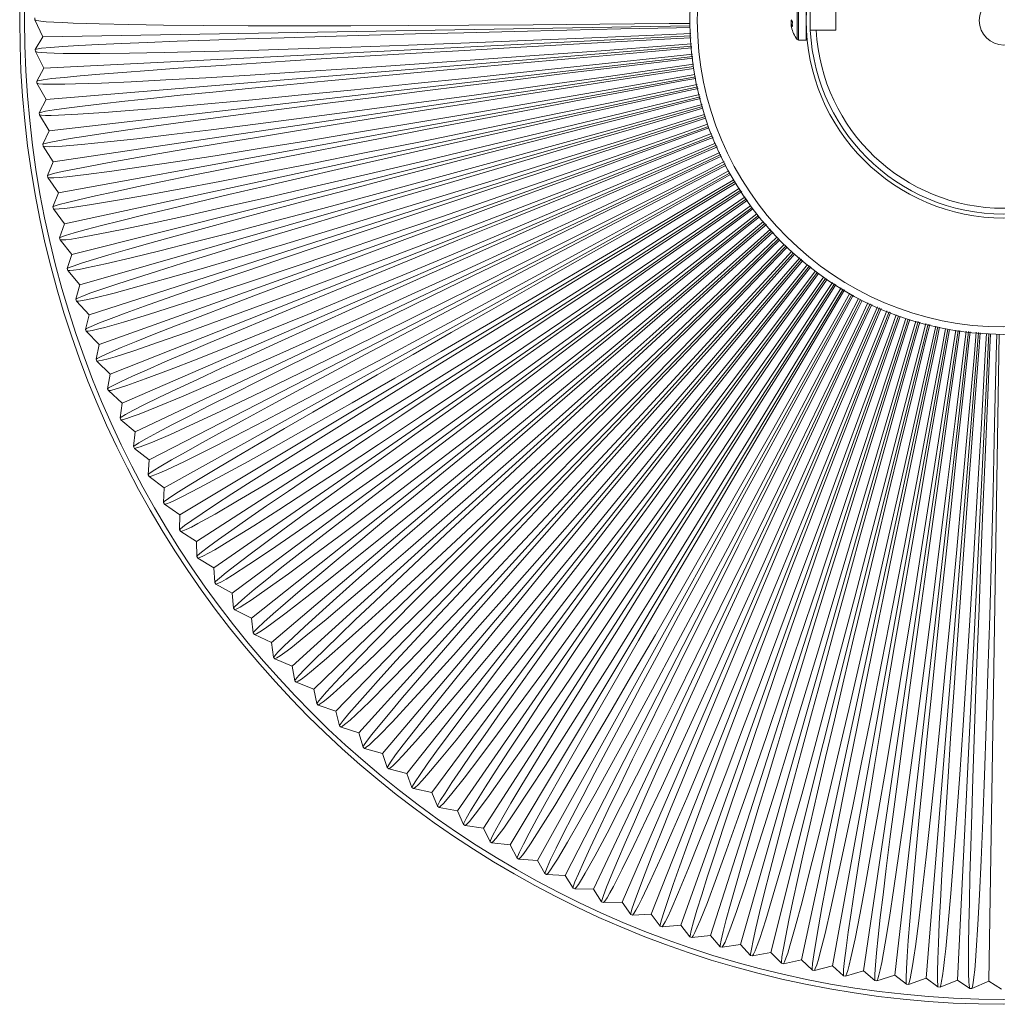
# Model space of a CAD drawing. Header units: millimetres. Extents: x -208 to 649, y -1708 to 186.
# Tile 19 of 22: x -199 to -1, y -212 to -13. Entities that reach past the tile are written whole.
import ezdxf

# ---------------------------------------------------------------- set-up
doc = ezdxf.new("R2010")
doc.units = ezdxf.units.MM

msp = doc.modelspace()

# ---------------------------------------------------------------- linework, layer by layer
at = {"color": 8, "linetype": 'Continuous', "lineweight": 15}
for p, q in [((-41.83, -17.25), (-41.83, -9.54)), ((-41.54, -17.39), (-41.54, -9.39))]:
    msp.add_line(p, q, dxfattribs=at)
at = {"color": 7, "linetype": 'Continuous', "lineweight": 15}
for p, q in [((-40, -17.39), (-40, -9.39)), ((-34, -15.39), (-34, -11.39)), ((-195.94, -12.87), (-195.94, -13.28)), ((-195.94, -13.28), (-194.31, -16.69)), ((-43.02, -13.54), (-43.02, -14)), ((-43.02, -13.54), (-42.83, -13.54)), ((-63.47, -14.47), (-194.31, -16.69)), ((-43.02, -14.39), (-43.02, -14.2)), ((-39.15, -15.39), (-34, -15.39)), ((-194.31, -16.69), (-195.85, -19.28)), ((-63.29, -16.54), (-194.1, -23.05)), ((-41.54, -17.39), (-40, -17.39)), ((-195.85, -19.28), (-195.83, -19.69)), ((-195.83, -19.69), (-194.1, -23.05)), ((-63.11, -18.61), (-193.68, -29.39)), ((-62.93, -20.67), (-193.05, -35.72)), ((-194.1, -23.05), (-195.55, -25.69)), ((-62.75, -22.74), (-192.22, -42.02)), ((-195.55, -25.69), (-195.52, -26.1)), ((-62.39, -24.78), (-191.18, -48.3)), ((-195.52, -26.1), (-193.68, -29.39)), ((-61.9, -26.8), (-189.93, -54.53)), ((-193.68, -29.39), (-195.04, -32.08)), ((-61.42, -28.82), (-188.48, -60.73)), ((-60.94, -30.83), (-186.83, -66.87)), ((-195.04, -32.08), (-195, -32.49)), ((-195, -32.49), (-193.05, -35.72)), ((-60.44, -32.85), (-184.98, -72.95)), ((-193.05, -35.72), (-194.33, -38.45)), ((-59.76, -34.82), (-182.94, -78.97)), ((-58.96, -36.73), (-180.69, -84.92)), ((-194.33, -38.45), (-194.27, -38.86)), ((-194.27, -38.86), (-192.22, -42.02)), ((-58.1, -38.62), (-178.26, -90.8)), ((-57.23, -40.5), (-175.63, -96.59)), ((-192.22, -42.02), (-193.4, -44.79)), ((-56.37, -42.39), (-172.81, -102.29)), ((-193.4, -44.79), (-193.34, -45.2)), ((-193.34, -45.2), (-191.18, -48.3)), ((-55.46, -44.26), (-169.81, -107.9)), ((-54.33, -46), (-166.63, -113.4)), ((-53.2, -47.74), (-163.27, -118.8)), ((-191.18, -48.3), (-192.27, -51.1)), ((-52.07, -49.48), (-159.73, -124.09)), ((-192.27, -51.1), (-192.19, -51.51)), ((-192.19, -51.51), (-189.93, -54.53)), ((-50.94, -51.22), (-156.02, -129.25)), ((-49.65, -52.85), (-152.15, -134.3)), ((-189.93, -54.53), (-190.94, -57.38)), ((-48.27, -54.4), (-148.11, -139.21)), ((-190.94, -57.38), (-190.84, -57.78)), ((-46.9, -55.95), (-143.91, -143.99)), ((-45.52, -57.5), (-139.56, -148.63)), ((-190.84, -57.78), (-188.48, -60.73)), ((-44.12, -59.04), (-135.06, -153.12)), ((-188.48, -60.73), (-189.39, -63.6)), ((-42.53, -60.37), (-130.42, -157.47)), ((-40.94, -61.71), (-125.64, -161.66)), ((-189.39, -63.6), (-189.29, -64)), ((-39.35, -63.04), (-120.72, -165.69)), ((-189.29, -64), (-186.83, -66.87)), ((-37.76, -64.37), (-115.67, -169.55)), ((-36.06, -65.57), (-110.5, -173.26)), ((-186.83, -66.87), (-187.65, -69.77)), ((-34.29, -66.65), (-105.21, -176.79)), ((-32.52, -67.73), (-99.81, -180.14)), ((-30.75, -68.81), (-94.3, -183.32)), ((-187.65, -69.77), (-187.53, -70.16)), ((-187.53, -70.16), (-184.98, -72.95)), ((-28.98, -69.89), (-88.69, -186.31)), ((-27.06, -70.7), (-82.98, -189.12)), ((-25.15, -71.51), (-77.19, -191.74)), ((-184.98, -72.95), (-185.71, -75.88)), ((-23.24, -72.32), (-71.31, -194.17)), ((-21.33, -73.13), (-65.36, -196.41)), ((-19.37, -73.8), (-59.34, -198.45)), ((-17.36, -74.31), (-53.25, -200.29)), ((-15.35, -74.83), (-47.11, -201.93)), ((-13.34, -75.35), (-40.91, -203.37)), ((-185.71, -75.88), (-185.57, -76.27)), ((-185.57, -76.27), (-182.94, -78.97)), ((-11.33, -75.86), (-34.67, -204.61)), ((-9.26, -76.1), (-28.4, -205.64)), ((-7.2, -76.31), (-22.09, -206.47)), ((-5.14, -76.52), (-15.76, -207.09)), ((-3.07, -76.74), (-9.42, -207.5)), ((-1, -76.83), (-3.06, -207.7)), ((-182.94, -78.97), (-183.56, -81.92)), ((-183.56, -81.92), (-183.42, -82.31)), ((-183.42, -82.31), (-180.69, -84.92)), ((-180.69, -84.92), (-181.22, -87.89)), ((-181.22, -87.89), (-181.06, -88.27)), ((-181.06, -88.27), (-178.26, -90.8)), ((-178.26, -90.8), (-178.69, -93.78)), ((-178.69, -93.78), (-178.52, -94.16)), ((-178.52, -94.16), (-175.63, -96.59)), ((-175.63, -96.59), (-175.96, -99.58)), ((-175.96, -99.58), (-175.78, -99.95)), ((-175.78, -99.95), (-172.81, -102.29)), ((-172.81, -102.29), (-173.05, -105.29)), ((-173.05, -105.29), (-172.85, -105.66)), ((-172.85, -105.66), (-169.81, -107.9)), ((-169.81, -107.9), (-169.95, -110.91)), ((-169.95, -110.91), (-169.74, -111.26)), ((-169.74, -111.26), (-166.63, -113.4)), ((-166.63, -113.4), (-166.67, -116.42)), ((-166.67, -116.42), (-166.45, -116.77)), ((-166.45, -116.77), (-163.27, -118.8)), ((-163.27, -118.8), (-163.2, -121.81)), ((-163.2, -121.81), (-162.98, -122.16)), ((-162.98, -122.16), (-159.73, -124.09)), ((-159.73, -124.09), (-159.57, -127.1)), ((-159.57, -127.1), (-159.33, -127.43)), ((-159.33, -127.43), (-156.02, -129.25)), ((-156.02, -129.25), (-155.76, -132.26)), ((-155.76, -132.26), (-155.51, -132.58)), ((-155.51, -132.58), (-152.15, -134.3)), ((-152.15, -134.3), (-151.79, -137.29)), ((-151.79, -137.29), (-151.53, -137.61)), ((-151.53, -137.61), (-148.11, -139.21)), ((-148.11, -139.21), (-147.66, -142.19)), ((-147.66, -142.19), (-147.39, -142.5)), ((-147.39, -142.5), (-143.91, -143.99)), ((-143.91, -143.99), (-143.36, -146.95)), ((-143.36, -146.95), (-143.08, -147.25)), ((-143.08, -147.25), (-139.56, -148.63)), ((-139.56, -148.63), (-138.92, -151.57)), ((-138.92, -151.57), (-138.63, -151.86)), ((-138.63, -151.86), (-135.06, -153.12)), ((-135.06, -153.12), (-134.32, -156.04)), ((-134.32, -156.04), (-134.02, -156.32)), ((-134.02, -156.32), (-130.42, -157.47)), ((-130.42, -157.47), (-129.58, -160.36)), ((-129.58, -160.36), (-129.27, -160.63)), ((-129.27, -160.63), (-125.64, -161.66)), ((-125.64, -161.66), (-124.7, -164.52)), ((-124.7, -164.52), (-124.39, -164.78)), ((-124.39, -164.78), (-120.72, -165.69)), ((-120.72, -165.69), (-119.69, -168.52)), ((-119.69, -168.52), (-119.37, -168.77)), ((-119.37, -168.77), (-115.67, -169.55)), ((-115.67, -169.55), (-114.55, -172.35)), ((-114.55, -172.35), (-114.22, -172.59)), ((-114.22, -172.59), (-110.5, -173.26)), ((-110.5, -173.26), (-109.29, -176.02)), ((-109.29, -176.02), (-108.95, -176.25)), ((-108.95, -176.25), (-105.21, -176.79)), ((-105.21, -176.79), (-103.91, -179.51)), ((-103.91, -179.51), (-103.56, -179.72)), ((-103.56, -179.72), (-99.81, -180.14)), ((-99.81, -180.14), (-98.42, -182.82)), ((-98.42, -182.82), (-98.06, -183.02)), ((-98.06, -183.02), (-94.3, -183.32)), ((-94.3, -183.32), (-92.82, -185.95)), ((-92.82, -185.95), (-92.46, -186.14)), ((-92.46, -186.14), (-88.69, -186.31)), ((-88.69, -186.31), (-87.13, -188.89)), ((-87.13, -188.89), (-86.76, -189.07)), ((-86.76, -189.07), (-82.98, -189.12)), ((-82.98, -189.12), (-81.34, -191.65)), ((-81.34, -191.65), (-80.97, -191.82)), ((-80.97, -191.82), (-77.19, -191.74)), ((-77.19, -191.74), (-75.46, -194.21)), ((-75.46, -194.21), (-75.08, -194.37)), ((-75.08, -194.37), (-71.31, -194.17)), ((-71.31, -194.17), (-69.51, -196.59)), ((-69.51, -196.59), (-69.12, -196.73)), ((-69.12, -196.73), (-65.36, -196.41)), ((-65.36, -196.41), (-63.48, -198.76)), ((-63.48, -198.76), (-63.09, -198.89)), ((-63.09, -198.89), (-59.34, -198.45)), ((-59.34, -198.45), (-57.38, -200.74)), ((-57.38, -200.74), (-56.98, -200.86)), ((-56.98, -200.86), (-53.25, -200.29)), ((-53.25, -200.29), (-51.22, -202.52)), ((-51.22, -202.52), (-50.82, -202.62)), ((-50.82, -202.62), (-47.11, -201.93)), ((-47.11, -201.93), (-45, -204.09)), ((-45, -204.09), (-44.6, -204.18)), ((-44.6, -204.18), (-40.91, -203.37)), ((-40.91, -203.37), (-38.74, -205.46)), ((-38.33, -205.54), (-34.67, -204.61)), ((-34.67, -204.61), (-32.43, -206.63)), ((-38.74, -205.46), (-38.33, -205.54)), ((-32.43, -206.63), (-32.03, -206.69)), ((-32.03, -206.69), (-28.4, -205.64)), ((-28.4, -205.64), (-26.09, -207.58)), ((-25.69, -207.64), (-22.09, -206.47)), ((-22.09, -206.47), (-19.73, -208.33)), ((-19.32, -208.37), (-15.76, -207.09)), ((-15.76, -207.09), (-13.34, -208.87)), ((-26.09, -207.58), (-25.69, -207.64)), ((-19.73, -208.33), (-19.32, -208.37)), ((-13.34, -208.87), (-12.93, -208.9)), ((-12.93, -208.9), (-9.42, -207.5)), ((-9.42, -207.5), (-6.93, -209.21)), ((-6.52, -209.22), (-3.06, -207.7)), ((-3.06, -207.7), (-0.52, -209.33)), ((-6.93, -209.21), (-6.52, -209.22))]:
    msp.add_line(p, q, dxfattribs=at)
at = {"color": 7, "linetype": 'Continuous', "lineweight": 15, "flags": 128}
for points in [[(-63.49, -14), (-67.7, -14.05), (-81.68, -14.18), (-95.18, -14.29), (-108.18, -14.38), (-120.46, -14.44), (-132.03, -14.47), (-142.81, -14.48), (-152.79, -14.46), (-161.8, -14.41), (-169.9, -14.33), (-176.93, -14.23), (-182.91, -14.11), (-188.17, -13.95), (-190.32, -13.85), (-192.13, -13.76), (-193.62, -13.65), (-194.76, -13.53), (-195.53, -13.41), (-195.94, -13.28)], [(-195.85, -19.28), (-195.6, -19.21), (-194.56, -19.04), (-192.78, -18.87), (-190.26, -18.68), (-187.03, -18.49), (-183.09, -18.28), (-178.45, -18.07), (-173.13, -17.85), (-167.16, -17.62), (-160.56, -17.38), (-153.35, -17.14), (-145.55, -16.89), (-137.21, -16.65), (-128.34, -16.39), (-118.99, -16.14), (-109.18, -15.88), (-98.97, -15.63), (-88.37, -15.37), (-77.45, -15.13), (-66.22, -14.88), (-63.44, -14.82)], [(-43.02, -14), (-43, -14.13), (-42.99, -14.2)], [(-63.33, -16.07), (-67.64, -16.26), (-81.61, -16.85), (-95.1, -17.41), (-108.09, -17.92), (-120.37, -18.38), (-131.92, -18.79), (-142.69, -19.15), (-152.67, -19.45), (-161.68, -19.7), (-169.78, -19.89), (-176.81, -20.02), (-182.78, -20.09), (-188.05, -20.1), (-190.2, -20.08), (-192.01, -20.04), (-193.51, -19.98), (-194.65, -19.9), (-195.43, -19.81), (-195.83, -19.69)], [(-195.55, -25.69), (-195.31, -25.6), (-194.27, -25.41), (-192.49, -25.17), (-189.99, -24.91), (-186.76, -24.61), (-182.83, -24.27), (-178.2, -23.91), (-172.9, -23.51), (-166.94, -23.08), (-160.34, -22.63), (-153.14, -22.16), (-145.36, -21.65), (-137.03, -21.13), (-128.17, -20.59), (-118.83, -20.03), (-109.04, -19.45), (-98.84, -18.87), (-88.26, -18.27), (-77.35, -17.66), (-66.14, -17.04), (-63.26, -16.89)], [(-63.15, -18.14), (-67.51, -18.47), (-81.45, -19.52), (-94.91, -20.52), (-107.89, -21.45), (-120.14, -22.32), (-131.68, -23.1), (-142.43, -23.82), (-152.39, -24.45), (-161.39, -24.99), (-169.47, -25.44), (-176.49, -25.8), (-182.47, -26.07), (-187.73, -26.25), (-189.88, -26.3), (-191.69, -26.32), (-193.19, -26.31), (-194.33, -26.27), (-195.11, -26.2), (-195.52, -26.1)], [(-195.04, -32.08), (-194.8, -31.99), (-193.77, -31.76), (-192.01, -31.47), (-189.51, -31.12), (-186.29, -30.71), (-182.37, -30.25), (-177.76, -29.73), (-172.47, -29.16), (-166.53, -28.54), (-159.95, -27.88), (-152.77, -27.16), (-145.01, -26.41), (-136.7, -25.61), (-127.87, -24.78), (-118.55, -23.91), (-108.79, -23.02), (-98.61, -22.1), (-88.05, -21.15), (-77.17, -20.19), (-65.99, -19.2), (-63.08, -18.95)], [(-62.97, -20.2), (-67.31, -20.68), (-81.21, -22.18), (-94.67, -23.62), (-107.56, -24.98), (-119.78, -26.24), (-131.29, -27.41), (-142.04, -28.47), (-151.95, -29.43), (-160.95, -30.27), (-168.99, -30.98), (-175.99, -31.57), (-181.95, -32.04), (-187.22, -32.39), (-191.17, -32.59), (-192.67, -32.62), (-193.81, -32.62), (-194.59, -32.56), (-195, -32.49)], [(-194.33, -38.45), (-194.09, -38.35), (-193.07, -38.09), (-191.31, -37.74), (-188.83, -37.31), (-185.63, -36.8), (-181.72, -36.21), (-177.13, -35.54), (-171.86, -34.8), (-165.94, -33.98), (-159.4, -33.1), (-152.24, -32.15), (-144.51, -31.14), (-136.23, -30.08), (-127.43, -28.96), (-118.15, -27.79), (-108.41, -26.57), (-98.27, -25.32), (-87.75, -24.03), (-76.9, -22.71), (-65.76, -21.36), (-62.9, -21.02)], [(-62.8, -22.27), (-67.03, -22.88), (-80.88, -24.84), (-94.28, -26.71), (-107.13, -28.49), (-119.3, -30.16), (-130.76, -31.69), (-141.47, -33.11), (-151.35, -34.39), (-160.31, -35.52), (-168.32, -36.5), (-175.31, -37.32), (-181.25, -37.98), (-186.5, -38.5), (-190.44, -38.83), (-191.93, -38.92), (-193.07, -38.95), (-193.86, -38.91), (-194.27, -38.86)], [(-193.4, -44.79), (-193.17, -44.69), (-192.16, -44.39), (-190.41, -43.98), (-187.94, -43.47), (-184.76, -42.86), (-180.88, -42.14), (-176.31, -41.32), (-171.07, -40.41), (-165.18, -39.4), (-158.67, -38.31), (-151.55, -37.12), (-143.85, -35.86), (-135.61, -34.53), (-126.85, -33.12), (-117.61, -31.64), (-107.93, -30.11), (-97.83, -28.53), (-87.36, -26.89), (-76.56, -25.22), (-65.46, -23.51), (-62.72, -23.09)], [(-62.49, -24.32), (-66.69, -25.06), (-80.46, -27.48), (-93.8, -29.79), (-106.58, -31.99), (-118.68, -34.05), (-130.09, -35.96), (-140.75, -37.73), (-150.58, -39.33), (-159.5, -40.76), (-167.47, -42), (-174.43, -43.04), (-180.35, -43.9), (-185.58, -44.59), (-189.5, -45.05), (-191, -45.18), (-192.13, -45.25), (-192.92, -45.24), (-193.34, -45.2)], [(-192.27, -51.1), (-192.04, -50.99), (-191.04, -50.66), (-189.31, -50.2), (-186.86, -49.61), (-183.7, -48.89), (-179.84, -48.04), (-175.3, -47.08), (-170.1, -45.99), (-164.24, -44.79), (-157.77, -43.48), (-150.69, -42.07), (-143.04, -40.56), (-134.84, -38.95), (-126.14, -37.26), (-116.95, -35.48), (-107.32, -33.64), (-97.28, -31.72), (-86.87, -29.74), (-76.13, -27.72), (-65.1, -25.64), (-62.3, -25.12)], [(-62.01, -26.34), (-66.27, -27.24), (-79.96, -30.1), (-93.21, -32.85), (-105.91, -35.47), (-117.94, -37.92), (-129.28, -40.21), (-139.88, -42.32), (-149.65, -44.24), (-158.52, -45.96), (-166.45, -47.46), (-173.36, -48.73), (-179.25, -49.78), (-184.46, -50.65), (-188.37, -51.23), (-189.85, -51.42), (-190.99, -51.52), (-191.78, -51.54), (-192.19, -51.51)], [(-190.94, -57.38), (-190.71, -57.26), (-189.72, -56.89), (-188, -56.37), (-185.57, -55.7), (-182.44, -54.88), (-178.61, -53.91), (-174.11, -52.79), (-168.94, -51.54), (-163.13, -50.15), (-156.7, -48.63), (-149.67, -46.99), (-142.07, -45.22), (-133.94, -43.35), (-125.29, -41.37), (-116.17, -39.3), (-106.6, -37.14), (-96.63, -34.89), (-86.29, -32.58), (-75.62, -30.2), (-64.66, -27.77), (-61.82, -27.14)], [(-61.53, -28.36), (-65.78, -29.4), (-79.37, -32.71), (-92.52, -35.89), (-105.13, -38.92), (-117.08, -41.77), (-128.33, -44.42), (-138.86, -46.88), (-148.56, -49.12), (-157.37, -51.13), (-165.25, -52.89), (-172.12, -54.39), (-177.96, -55.63), (-183.14, -56.66), (-187.03, -57.37), (-188.51, -57.61), (-189.64, -57.75), (-190.42, -57.79), (-190.84, -57.78)], [(-189.39, -63.6), (-189.17, -63.47), (-188.19, -63.08), (-186.5, -62.5), (-184.09, -61.75), (-180.99, -60.83), (-177.19, -59.73), (-172.72, -58.47), (-167.6, -57.05), (-161.84, -55.47), (-155.46, -53.74), (-148.49, -51.86), (-140.96, -49.85), (-132.88, -47.72), (-124.31, -45.46), (-115.26, -43.08), (-105.77, -40.61), (-95.87, -38.04), (-85.62, -35.39), (-75.03, -32.67), (-64.16, -29.88), (-61.34, -29.16)], [(-61.05, -30.38), (-65.22, -31.54), (-78.69, -35.3), (-91.74, -38.91), (-104.24, -42.34), (-116.09, -45.58), (-127.25, -48.61), (-137.69, -51.41), (-147.31, -53.96), (-156.05, -56.26), (-163.86, -58.27), (-170.68, -60), (-176.49, -61.43), (-181.63, -62.63), (-185.49, -63.47), (-186.96, -63.75), (-188.09, -63.93), (-188.87, -64), (-189.29, -64)], [(-187.65, -69.77), (-187.43, -69.64), (-186.47, -69.21), (-184.79, -68.58), (-182.41, -67.75), (-179.34, -66.72), (-175.58, -65.5), (-171.16, -64.1), (-166.08, -62.51), (-160.37, -60.74), (-154.06, -58.8), (-147.15, -56.7), (-139.69, -54.45), (-131.69, -52.05), (-123.19, -49.51), (-114.22, -46.84), (-104.82, -44.06), (-95.02, -41.17), (-84.85, -38.18), (-74.36, -35.11), (-63.58, -31.97), (-60.86, -31.17)], [(-60.57, -32.4), (-64.59, -33.67), (-77.93, -37.86), (-90.85, -41.89), (-103.24, -45.74), (-114.97, -49.36), (-126.03, -52.75), (-136.37, -55.89), (-145.9, -58.76), (-154.57, -61.34), (-162.31, -63.61), (-169.07, -65.56), (-174.82, -67.17), (-179.92, -68.55), (-183.75, -69.51), (-185.21, -69.84), (-186.33, -70.06), (-187.11, -70.15), (-187.53, -70.16)], [(-185.71, -75.88), (-185.49, -75.74), (-184.54, -75.28), (-182.89, -74.59), (-180.53, -73.69), (-177.5, -72.56), (-173.78, -71.22), (-169.41, -69.67), (-164.39, -67.91), (-158.74, -65.96), (-152.49, -63.82), (-145.66, -61.49), (-138.27, -58.99), (-130.35, -56.33), (-121.94, -53.52), (-113.07, -50.56), (-103.76, -47.47), (-94.06, -44.26), (-83.99, -40.94), (-73.61, -37.53), (-62.94, -34.04), (-60.33, -33.18)], [(-59.92, -34.37), (-63.89, -35.77), (-77.09, -40.4), (-89.87, -44.85), (-102.12, -49.1), (-113.73, -53.11), (-124.68, -56.85), (-134.91, -60.33), (-144.34, -63.51), (-152.91, -66.37), (-160.58, -68.9), (-167.27, -71.06), (-172.97, -72.87), (-178.02, -74.41), (-181.82, -75.49), (-183.27, -75.87), (-184.38, -76.13), (-185.16, -76.24), (-185.57, -76.27)], [(-183.56, -81.92), (-183.35, -81.77), (-182.42, -81.28), (-180.79, -80.54), (-178.46, -79.56), (-175.46, -78.34), (-171.8, -76.87), (-167.47, -75.18), (-162.51, -73.26), (-156.93, -71.13), (-150.76, -68.78), (-144, -66.23), (-136.7, -63.49), (-128.88, -60.58), (-120.57, -57.49), (-111.79, -54.24), (-102.59, -50.85), (-93, -47.32), (-83.05, -43.68), (-72.78, -39.93), (-62.23, -36.08), (-59.65, -35.15)], [(-59.15, -36.3), (-63.13, -37.85), (-76.17, -42.9), (-88.8, -47.78), (-100.9, -52.42), (-112.37, -56.81), (-123.19, -60.91), (-133.3, -64.72), (-142.62, -68.21), (-151.1, -71.35), (-158.68, -74.12), (-165.29, -76.5), (-170.93, -78.49), (-175.93, -80.2), (-179.69, -81.41), (-181.12, -81.83), (-182.23, -82.13), (-183, -82.27), (-183.42, -82.31)], [(-181.22, -87.89), (-181.02, -87.74), (-180.1, -87.21), (-178.49, -86.42), (-176.2, -85.37), (-173.25, -84.04), (-169.63, -82.46), (-165.36, -80.63), (-160.47, -78.55), (-154.96, -76.23), (-148.86, -73.68), (-142.2, -70.92), (-134.99, -67.94), (-127.27, -64.77), (-119.06, -61.41), (-110.4, -57.87), (-101.31, -54.18), (-91.84, -50.35), (-82.01, -46.38), (-71.87, -42.29), (-61.46, -38.11), (-58.81, -37.05)], [(-58.29, -38.19), (-62.29, -39.9), (-75.16, -45.38), (-87.62, -50.66), (-99.57, -55.7), (-110.89, -60.46), (-121.57, -64.91), (-131.55, -69.06), (-140.75, -72.85), (-149.12, -76.26), (-156.6, -79.28), (-163.14, -81.88), (-168.71, -84.05), (-173.65, -85.92), (-177.36, -87.25), (-178.79, -87.72), (-179.88, -88.05), (-180.65, -88.22), (-181.06, -88.27)], [(-178.69, -93.78), (-178.49, -93.62), (-177.59, -93.07), (-176.01, -92.22), (-173.75, -91.09), (-170.84, -89.67), (-167.28, -87.97), (-163.07, -86), (-158.25, -83.76), (-152.82, -81.27), (-146.81, -78.52), (-140.24, -75.54), (-133.13, -72.33), (-125.52, -68.9), (-117.42, -65.28), (-108.88, -61.46), (-99.92, -57.48), (-90.58, -53.33), (-80.89, -49.04), (-70.89, -44.63), (-60.62, -40.11), (-57.95, -38.94)], [(-57.43, -40.08), (-61.39, -41.93), (-74.07, -47.82), (-86.36, -53.51), (-98.13, -58.94), (-109.29, -64.06), (-119.82, -68.86), (-129.66, -73.33), (-138.73, -77.42), (-146.98, -81.11), (-154.36, -84.37), (-160.81, -87.18), (-166.31, -89.53), (-171.18, -91.56), (-174.85, -93.02), (-176.26, -93.53), (-177.34, -93.9), (-178.1, -94.09), (-178.52, -94.16)], [(-175.96, -99.58), (-175.77, -99.42), (-174.88, -98.84), (-173.33, -97.94), (-171.12, -96.74), (-168.25, -95.22), (-164.75, -93.41), (-160.61, -91.3), (-155.86, -88.9), (-150.52, -86.23), (-144.6, -83.29), (-138.13, -80.09), (-131.13, -76.65), (-123.63, -72.98), (-115.66, -69.09), (-107.25, -65), (-98.42, -60.72), (-89.22, -56.27), (-79.68, -51.67), (-69.83, -46.93), (-59.71, -42.08), (-57.09, -40.82)], [(-56.57, -41.96), (-60.43, -43.92), (-72.91, -50.23), (-85, -56.31), (-96.59, -62.12), (-107.58, -67.61), (-117.94, -72.75), (-127.63, -77.54), (-136.56, -81.92), (-144.69, -85.88), (-151.96, -89.38), (-158.31, -92.4), (-163.73, -94.93), (-168.53, -97.12), (-172.15, -98.69), (-173.54, -99.26), (-174.61, -99.66), (-175.37, -99.87), (-175.78, -99.95)], [(-173.05, -105.29), (-172.86, -105.12), (-171.99, -104.51), (-170.47, -103.57), (-168.3, -102.29), (-165.49, -100.69), (-162.04, -98.76), (-157.98, -96.51), (-153.31, -93.96), (-148.06, -91.12), (-142.24, -87.98), (-135.87, -84.58), (-128.99, -80.91), (-121.62, -76.99), (-113.78, -72.85), (-105.5, -68.48), (-96.82, -63.92), (-87.77, -59.17), (-78.38, -54.26), (-68.69, -49.2), (-58.74, -44.01), (-56.23, -42.71)], [(-55.7, -43.85), (-59.4, -45.88), (-71.66, -52.59), (-83.55, -59.07), (-94.94, -65.26), (-105.75, -71.1), (-115.93, -76.58), (-125.46, -81.68), (-134.25, -86.36), (-142.24, -90.57), (-149.39, -94.31), (-155.64, -97.54), (-160.97, -100.25), (-165.7, -102.59), (-169.27, -104.28), (-170.64, -104.89), (-171.7, -105.32), (-172.44, -105.57), (-172.85, -105.66)], [(-169.95, -110.91), (-169.77, -110.73), (-168.92, -110.09), (-167.43, -109.1), (-165.3, -107.75), (-162.54, -106.05), (-159.16, -104.01), (-155.17, -101.64), (-150.59, -98.94), (-145.43, -95.92), (-139.72, -92.6), (-133.47, -88.99), (-126.72, -85.09), (-119.47, -80.94), (-111.77, -76.54), (-103.64, -71.9), (-95.12, -67.06), (-86.23, -62.02), (-77, -56.8), (-67.48, -51.43), (-57.7, -45.92), (-55.27, -44.55)], [(-54.59, -45.61), (-58.3, -47.81), (-70.34, -54.92), (-82.01, -61.78), (-93.2, -68.34), (-103.8, -74.53), (-113.8, -80.34), (-123.16, -85.75), (-131.79, -90.71), (-139.64, -95.19), (-146.66, -99.16), (-152.8, -102.58), (-158.04, -105.47), (-162.69, -107.96), (-166.21, -109.77), (-167.56, -110.42), (-168.6, -110.89), (-169.34, -111.16), (-169.74, -111.26)], [(-166.67, -116.42), (-166.49, -116.23), (-165.67, -115.57), (-164.21, -114.52), (-162.13, -113.11), (-159.42, -111.32), (-156.11, -109.17), (-152.2, -106.67), (-147.71, -103.82), (-142.66, -100.63), (-137.05, -97.13), (-130.93, -93.31), (-124.3, -89.2), (-117.2, -84.81), (-109.65, -80.16), (-101.67, -75.26), (-93.31, -70.14), (-84.59, -64.81), (-75.54, -59.3), (-66.2, -53.62), (-56.61, -47.79), (-54.14, -46.29)], [(-53.46, -47.35), (-57.14, -49.7), (-68.95, -57.2), (-80.38, -64.44), (-91.35, -71.36), (-101.74, -77.9), (-111.55, -84.03), (-120.73, -89.74), (-129.19, -94.98), (-136.89, -99.71), (-143.78, -103.91), (-149.8, -107.54), (-154.94, -110.59), (-159.51, -113.24), (-162.96, -115.16), (-164.29, -115.86), (-165.32, -116.36), (-166.05, -116.65), (-166.45, -116.77)], [(-163.2, -121.81), (-163.04, -121.62), (-162.24, -120.93), (-160.81, -119.84), (-158.78, -118.36), (-156.13, -116.49), (-152.89, -114.23), (-149.07, -111.6), (-144.67, -108.6), (-139.73, -105.25), (-134.24, -101.57), (-128.24, -97.55), (-121.76, -93.23), (-114.8, -88.61), (-107.4, -83.71), (-99.6, -78.56), (-91.4, -73.16), (-82.86, -67.55), (-74, -61.74), (-64.85, -55.76), (-55.45, -49.62), (-53.01, -48.03)], [(-52.33, -49.08), (-55.93, -51.55), (-67.48, -59.43), (-78.67, -67.04), (-89.4, -74.32), (-99.58, -81.19), (-109.18, -87.64), (-118.16, -93.65), (-126.45, -99.16), (-133.99, -104.14), (-140.74, -108.57), (-146.64, -112.39), (-151.68, -115.61), (-156.16, -118.4), (-159.55, -120.44), (-160.85, -121.18), (-161.86, -121.71), (-162.58, -122.02), (-162.98, -122.16)], [(-159.57, -127.1), (-159.41, -126.9), (-158.63, -126.18), (-157.24, -125.05), (-155.26, -123.5), (-152.68, -121.54), (-149.51, -119.18), (-145.78, -116.42), (-141.48, -113.29), (-136.64, -109.78), (-131.28, -105.91), (-125.42, -101.7), (-119.08, -97.17), (-112.28, -92.33), (-105.05, -87.19), (-97.41, -81.78), (-89.4, -76.12), (-81.05, -70.23), (-72.38, -64.14), (-63.43, -57.86), (-54.24, -51.42), (-51.88, -49.77)], [(-51.2, -50.82), (-54.65, -53.36), (-65.93, -61.61), (-76.87, -69.59), (-87.36, -77.21), (-97.31, -84.41), (-106.69, -91.17), (-115.47, -97.47), (-123.58, -103.25), (-130.95, -108.48), (-137.55, -113.12), (-143.33, -117.13), (-148.26, -120.51), (-152.64, -123.46), (-155.96, -125.6), (-157.24, -126.38), (-158.23, -126.95), (-158.94, -127.29), (-159.33, -127.43)], [(-155.76, -132.26), (-155.61, -132.05), (-154.85, -131.31), (-153.51, -130.13), (-151.57, -128.52), (-149.06, -126.48), (-145.97, -124.01), (-142.33, -121.14), (-138.14, -117.86), (-133.42, -114.2), (-128.19, -110.16), (-122.46, -105.76), (-116.27, -101.02), (-109.63, -95.96), (-102.57, -90.59), (-95.12, -84.93), (-87.3, -79.02), (-79.14, -72.86), (-70.68, -66.48), (-61.94, -59.91), (-52.97, -53.17), (-50.75, -51.51)], [(-49.96, -52.49), (-53.31, -55.12), (-64.32, -63.74), (-74.99, -72.07), (-85.23, -80.03), (-94.93, -87.56), (-104.09, -94.62), (-112.66, -101.21), (-120.57, -107.25), (-127.77, -112.71), (-134.22, -117.57), (-139.86, -121.77), (-144.67, -125.31), (-148.96, -128.39), (-152.2, -130.64), (-153.46, -131.47), (-154.43, -132.06), (-155.13, -132.42), (-155.51, -132.58)], [(-151.79, -137.29), (-151.64, -137.08), (-150.91, -136.32), (-149.61, -135.09), (-147.72, -133.42), (-145.28, -131.29), (-142.27, -128.73), (-138.72, -125.74), (-134.64, -122.32), (-130.05, -118.51), (-124.95, -114.3), (-119.38, -109.72), (-113.34, -104.78), (-106.87, -99.5), (-99.99, -93.9), (-92.73, -88.01), (-85.11, -81.84), (-77.15, -75.41), (-68.9, -68.76), (-60.39, -61.91), (-51.64, -54.88), (-49.42, -53.11)], [(-48.59, -54.05), (-51.92, -56.84), (-62.64, -65.82), (-73.03, -74.49), (-83, -82.79), (-92.46, -90.62), (-101.38, -97.98), (-109.73, -104.85), (-117.43, -111.14), (-124.45, -116.84), (-130.74, -121.9), (-136.23, -126.28), (-140.93, -129.98), (-145.12, -133.2), (-148.29, -135.56), (-149.51, -136.42), (-150.46, -137.05), (-151.15, -137.44), (-151.53, -137.61)], [(-147.66, -142.19), (-147.51, -141.98), (-146.81, -141.19), (-145.54, -139.92), (-143.72, -138.19), (-141.34, -135.98), (-138.42, -133.32), (-134.97, -130.21), (-131.01, -126.67), (-126.54, -122.71), (-121.58, -118.33), (-116.16, -113.57), (-110.29, -108.44), (-104, -102.95), (-97.31, -97.13), (-90.24, -91), (-82.82, -84.58), (-75.08, -77.9), (-67.06, -70.99), (-58.77, -63.86), (-50.25, -56.55), (-48.04, -54.66)], [(-47.21, -55.6), (-50.47, -58.52), (-60.89, -67.84), (-70.99, -76.85), (-80.69, -85.46), (-89.88, -93.61), (-98.55, -101.26), (-106.68, -108.39), (-114.17, -114.93), (-121, -120.86), (-127.11, -126.12), (-132.47, -130.68), (-137.04, -134.53), (-141.12, -137.89), (-144.21, -140.34), (-145.41, -141.25), (-146.34, -141.91), (-147.01, -142.32), (-147.39, -142.5)], [(-143.36, -146.95), (-143.23, -146.73), (-142.55, -145.92), (-141.33, -144.62), (-139.56, -142.82), (-137.25, -140.54), (-134.43, -137.79), (-131.08, -134.57), (-127.23, -130.9), (-122.89, -126.79), (-118.08, -122.26), (-112.82, -117.32), (-107.12, -111.99), (-101.01, -106.3), (-94.51, -100.27), (-87.65, -93.91), (-80.45, -87.26), (-72.93, -80.33), (-65.14, -73.15), (-57.08, -65.76), (-48.81, -58.17), (-46.67, -56.21)], [(-45.83, -57.15), (-48.96, -60.15), (-59.08, -69.8), (-68.88, -79.14), (-78.28, -88.06), (-87.21, -96.51), (-95.63, -104.43), (-103.51, -111.83), (-110.79, -118.62), (-117.42, -124.76), (-123.36, -130.22), (-128.56, -134.95), (-133, -138.95), (-136.97, -142.44), (-139.98, -145), (-141.15, -145.94), (-142.05, -146.63), (-142.71, -147.06), (-143.08, -147.25)], [(-138.92, -151.57), (-138.79, -151.35), (-138.14, -150.52), (-136.96, -149.17), (-135.25, -147.32), (-133.02, -144.96), (-130.28, -142.12), (-127.04, -138.79), (-123.32, -135), (-119.12, -130.75), (-114.46, -126.06), (-109.36, -120.96), (-103.84, -115.45), (-97.92, -109.56), (-91.62, -103.31), (-84.97, -96.74), (-77.99, -89.85), (-70.7, -82.68), (-63.15, -75.25), (-55.34, -67.6), (-47.32, -59.75), (-45.29, -57.76)], [(-44.46, -58.7), (-47.41, -61.72), (-57.2, -71.71), (-66.69, -81.36), (-75.8, -90.59), (-84.44, -99.31), (-92.6, -107.51), (-100.23, -115.16), (-107.29, -122.18), (-113.71, -128.54), (-119.47, -134.19), (-124.51, -139.09), (-128.83, -143.23), (-132.67, -146.85), (-135.6, -149.5), (-136.73, -150.49), (-137.62, -151.2), (-138.26, -151.65), (-138.63, -151.86)], [(-134.32, -156.04), (-134.2, -155.82), (-133.58, -154.96), (-132.44, -153.58), (-130.79, -151.67), (-128.64, -149.25), (-126, -146.31), (-122.87, -142.88), (-119.27, -138.97), (-115.22, -134.58), (-110.71, -129.75), (-105.78, -124.48), (-100.45, -118.79), (-94.72, -112.71), (-88.63, -106.26), (-82.2, -99.47), (-75.44, -92.36), (-68.4, -84.95), (-61.09, -77.28), (-53.54, -69.38), (-45.78, -61.27), (-43.86, -59.26)], [(-42.89, -60.07), (-45.8, -63.25), (-55.26, -73.55), (-64.43, -83.5), (-73.23, -93.03), (-81.58, -102.03), (-89.47, -110.49), (-96.85, -118.39), (-103.67, -125.64), (-109.88, -132.2), (-115.45, -138.04), (-120.33, -143.1), (-124.51, -147.38), (-128.24, -151.12), (-131.07, -153.87), (-132.17, -154.89), (-133.03, -155.63), (-133.66, -156.1), (-134.02, -156.32)], [(-129.58, -160.36), (-129.47, -160.13), (-128.87, -159.26), (-127.78, -157.84), (-126.2, -155.88), (-124.13, -153.38), (-121.59, -150.36), (-118.57, -146.83), (-115.1, -142.8), (-111.19, -138.29), (-106.85, -133.31), (-102.09, -127.88), (-96.94, -122.02), (-91.42, -115.76), (-85.54, -109.11), (-79.34, -102.11), (-72.82, -94.79), (-66.02, -87.15), (-58.96, -79.25), (-51.68, -71.1), (-44.19, -62.74), (-42.26, -60.6)], [(-41.3, -61.4), (-44.14, -64.72), (-53.26, -75.32), (-62.1, -85.57), (-70.59, -95.38), (-78.64, -104.65), (-86.24, -113.37), (-93.36, -121.5), (-99.94, -128.97), (-105.94, -135.73), (-111.31, -141.75), (-116.03, -146.97), (-120.06, -151.38), (-123.66, -155.24), (-126.41, -158.08), (-127.47, -159.13), (-128.31, -159.91), (-128.92, -160.4), (-129.27, -160.63)], [(-124.7, -164.52), (-124.6, -164.29), (-124.03, -163.4), (-122.99, -161.94), (-121.47, -159.93), (-119.48, -157.37), (-117.04, -154.27), (-114.14, -150.64), (-110.81, -146.5), (-107.04, -141.86), (-102.86, -136.74), (-98.29, -131.16), (-93.34, -125.13), (-88.02, -118.69), (-82.37, -111.86), (-76.39, -104.66), (-70.12, -97.12), (-63.57, -89.27), (-56.78, -81.14), (-49.76, -72.76), (-42.55, -64.16), (-40.67, -61.93)], [(-39.71, -62.73), (-42.44, -66.14), (-51.21, -77.03), (-59.71, -87.57), (-67.87, -97.64), (-75.61, -107.18), (-82.92, -116.14), (-89.78, -124.49), (-96.11, -132.18), (-101.88, -139.13), (-107.05, -145.32), (-111.59, -150.69), (-115.48, -155.24), (-118.95, -159.21), (-121.6, -162.14), (-122.64, -163.23), (-123.45, -164.03), (-124.04, -164.54), (-124.39, -164.78)], [(-119.69, -168.52), (-119.59, -168.28), (-119.06, -167.37), (-118.06, -165.88), (-116.61, -163.83), (-114.71, -161.2), (-112.37, -158.02), (-109.59, -154.3), (-106.39, -150.05), (-102.78, -145.29), (-98.77, -140.04), (-94.38, -134.31), (-89.63, -128.13), (-84.53, -121.52), (-79.1, -114.5), (-73.36, -107.11), (-67.34, -99.37), (-61.06, -91.31), (-54.53, -82.96), (-47.79, -74.36), (-40.86, -65.53), (-39.08, -63.26)], [(-38.12, -64.07), (-40.69, -67.5), (-49.1, -78.67), (-57.25, -89.48), (-65.07, -99.82), (-72.5, -109.6), (-79.52, -118.79), (-86.09, -127.37), (-92.17, -135.26), (-97.71, -142.4), (-102.68, -148.75), (-107.04, -154.27), (-110.78, -158.94), (-114.12, -163.03), (-116.67, -166.04), (-117.67, -167.16), (-118.45, -167.99), (-119.03, -168.52), (-119.37, -168.77)], [(-114.55, -172.35), (-114.46, -172.11), (-113.96, -171.19), (-113.01, -169.67), (-111.63, -167.56), (-109.81, -164.88), (-107.58, -161.62), (-104.92, -157.81), (-101.86, -153.46), (-98.41, -148.58), (-94.58, -143.2), (-90.38, -137.33), (-85.83, -131), (-80.95, -124.23), (-75.75, -117.04), (-70.26, -109.46), (-64.49, -101.53), (-58.47, -93.27), (-52.23, -84.71), (-45.77, -75.89), (-39.14, -66.83), (-37.49, -64.59)], [(-36.47, -65.32), (-38.9, -68.8), (-46.94, -80.25), (-54.73, -91.31), (-62.21, -101.9), (-69.32, -111.92), (-76.03, -121.34), (-82.32, -130.13), (-88.13, -138.21), (-93.44, -145.53), (-98.2, -152.04), (-102.37, -157.7), (-105.95, -162.48), (-109.16, -166.68), (-111.62, -169.78), (-112.58, -170.93), (-113.33, -171.78), (-113.89, -172.33), (-114.22, -172.59)], [(-109.29, -176.02), (-109.21, -175.77), (-108.73, -174.83), (-107.84, -173.28), (-106.52, -171.13), (-104.8, -168.39), (-102.67, -165.06), (-100.14, -161.17), (-97.22, -156.72), (-93.94, -151.73), (-90.28, -146.23), (-86.27, -140.22), (-81.94, -133.74), (-77.28, -126.82), (-72.32, -119.46), (-67.08, -111.71), (-61.57, -103.59), (-55.83, -95.14), (-49.86, -86.38), (-43.7, -77.35), (-37.37, -68.09), (-35.77, -65.75)], [(-34.69, -66.4), (-37.07, -70.04), (-44.72, -81.75), (-52.15, -93.06), (-59.28, -103.89), (-66.05, -114.14), (-72.45, -123.77), (-78.45, -132.76), (-84, -141.02), (-89.06, -148.51), (-93.61, -155.18), (-97.6, -160.97), (-101.02, -165.87), (-104.09, -170.17), (-106.44, -173.34), (-107.36, -174.53), (-108.09, -175.4), (-108.63, -175.97), (-108.95, -176.25)], [(-103.91, -179.51), (-103.84, -179.26), (-103.39, -178.3), (-102.55, -176.72), (-101.3, -174.53), (-99.67, -171.73), (-97.65, -168.34), (-95.25, -164.37), (-92.48, -159.82), (-89.36, -154.73), (-85.88, -149.11), (-82.08, -142.98), (-77.95, -136.36), (-73.52, -129.28), (-68.81, -121.77), (-63.82, -113.85), (-58.59, -105.56), (-53.12, -96.92), (-47.45, -87.97), (-41.59, -78.75), (-35.56, -69.28), (-34, -66.83)], [(-32.93, -67.48), (-35.19, -71.23), (-42.46, -83.17), (-49.51, -94.73), (-56.29, -105.78), (-62.72, -116.24), (-68.8, -126.08), (-74.51, -135.26), (-79.78, -143.7), (-84.59, -151.35), (-88.92, -158.17), (-92.72, -164.08), (-95.98, -169.1), (-98.9, -173.49), (-101.15, -176.74), (-102.03, -177.95), (-102.73, -178.85), (-103.25, -179.44), (-103.56, -179.72)], [(-98.42, -182.82), (-98.35, -182.57), (-97.94, -181.6), (-97.15, -179.99), (-95.98, -177.76), (-94.43, -174.91), (-92.53, -171.45), (-90.26, -167.4), (-87.64, -162.77), (-84.69, -157.58), (-81.4, -151.85), (-77.79, -145.59), (-73.89, -138.84), (-69.69, -131.63), (-65.23, -123.96), (-60.5, -115.89), (-55.54, -107.43), (-50.36, -98.62), (-44.98, -89.49), (-39.43, -80.07), (-33.71, -70.41), (-32.23, -67.91)], [(-31.16, -68.57), (-33.28, -72.35), (-40.16, -84.52), (-46.83, -96.3), (-53.24, -107.57), (-59.32, -118.24), (-65.08, -128.27), (-70.48, -137.64), (-75.48, -146.25), (-80.03, -154.05), (-84.13, -161), (-87.74, -167.04), (-90.83, -172.15), (-93.61, -176.64), (-95.75, -179.96), (-96.59, -181.2), (-97.26, -182.13), (-97.77, -182.73), (-98.06, -183.02)], [(-92.82, -185.95), (-92.77, -185.7), (-92.38, -184.71), (-91.65, -183.08), (-90.55, -180.81), (-89.1, -177.91), (-87.31, -174.39), (-85.17, -170.27), (-82.71, -165.56), (-79.92, -160.27), (-76.82, -154.44), (-73.43, -148.07), (-69.74, -141.2), (-65.79, -133.84), (-61.57, -126.04), (-57.12, -117.81), (-52.43, -109.19), (-47.55, -100.22), (-42.47, -90.92), (-37.22, -81.33), (-31.83, -71.49), (-30.46, -68.99)], [(-29.38, -69.65), (-31.34, -73.4), (-37.81, -85.8), (-44.09, -97.79), (-50.13, -109.27), (-55.86, -120.13), (-61.29, -130.34), (-66.38, -139.87), (-71.09, -148.64), (-75.39, -156.59), (-79.26, -163.67), (-82.66, -169.83), (-85.59, -175.04), (-88.22, -179.62), (-90.25, -183.01), (-91.05, -184.27), (-91.69, -185.22), (-92.17, -185.84), (-92.46, -186.14)], [(-87.13, -188.89), (-87.08, -188.64), (-86.73, -187.64), (-86.04, -185.99), (-85.02, -183.68), (-83.67, -180.74), (-81.99, -177.16), (-79.99, -172.97), (-77.69, -168.18), (-75.07, -162.81), (-72.17, -156.87), (-68.98, -150.4), (-65.53, -143.41), (-61.81, -135.93), (-57.85, -127.99), (-53.67, -119.62), (-49.27, -110.86), (-44.68, -101.73), (-39.91, -92.27), (-34.98, -82.51), (-29.91, -72.5), (-28.66, -70.03)], [(-27.5, -70.52), (-29.36, -74.4), (-35.42, -87), (-41.3, -99.19), (-46.96, -110.85), (-52.34, -121.9), (-57.43, -132.28), (-62.2, -141.98), (-66.62, -150.9), (-70.66, -158.98), (-74.3, -166.19), (-77.5, -172.45), (-80.25, -177.75), (-82.73, -182.41), (-84.65, -185.87), (-85.41, -187.16), (-86.02, -188.13), (-86.48, -188.76), (-86.76, -189.07)], [(-81.34, -191.65), (-81.3, -191.4), (-80.98, -190.39), (-80.35, -188.71), (-79.4, -186.38), (-78.15, -183.39), (-76.59, -179.76), (-74.73, -175.51), (-72.58, -170.64), (-70.15, -165.19), (-67.44, -159.16), (-64.46, -152.58), (-61.24, -145.48), (-57.77, -137.89), (-54.07, -129.82), (-50.17, -121.32), (-46.06, -112.42), (-41.77, -103.14), (-37.31, -93.53), (-32.7, -83.62), (-27.96, -73.44), (-26.74, -70.84)], [(-25.59, -71.33), (-27.34, -75.33), (-32.99, -88.12), (-38.48, -100.49), (-43.75, -112.34), (-48.76, -123.55), (-53.51, -134.1), (-57.96, -143.95), (-62.09, -153), (-65.86, -161.22), (-69.26, -168.53), (-72.25, -174.9), (-74.83, -180.29), (-77.16, -185.03), (-78.96, -188.55), (-79.68, -189.86), (-80.25, -190.85), (-80.7, -191.5), (-80.97, -191.82)], [(-75.46, -194.21), (-75.43, -193.96), (-75.15, -192.94), (-74.57, -191.25), (-73.7, -188.88), (-72.54, -185.85), (-71.11, -182.18), (-69.39, -177.86), (-67.39, -172.93), (-65.14, -167.4), (-62.63, -161.29), (-59.87, -154.62), (-56.88, -147.42), (-53.66, -139.71), (-50.23, -131.53), (-46.61, -122.91), (-42.79, -113.87), (-38.81, -104.46), (-34.67, -94.71), (-30.38, -84.65), (-25.98, -74.33), (-24.83, -71.65)], [(-23.68, -72.13), (-25.3, -76.19), (-30.53, -89.16), (-35.6, -101.71), (-40.49, -113.72), (-45.13, -125.09), (-49.53, -135.78), (-53.66, -145.77), (-57.49, -154.96), (-60.99, -163.29), (-64.15, -170.72), (-66.93, -177.17), (-69.33, -182.65), (-71.5, -187.46), (-73.19, -191.04), (-73.86, -192.38), (-74.4, -193.38), (-74.83, -194.04), (-75.08, -194.37)], [(-69.51, -196.59), (-69.48, -196.33), (-69.23, -195.3), (-68.71, -193.59), (-67.92, -191.2), (-66.86, -188.14), (-65.55, -184.41), (-63.97, -180.05), (-62.14, -175.05), (-60.07, -169.45), (-57.76, -163.26), (-55.22, -156.5), (-52.47, -149.21), (-49.5, -141.4), (-46.34, -133.11), (-43, -124.37), (-39.48, -115.22), (-35.81, -105.68), (-31.99, -95.8), (-28.04, -85.61), (-23.97, -75.14), (-22.92, -72.45)], [(-21.77, -72.94), (-23.23, -76.98), (-28.03, -90.12), (-32.7, -102.82), (-37.18, -114.99), (-41.45, -126.5), (-45.5, -137.34), (-49.3, -147.46), (-52.83, -156.77), (-56.05, -165.21), (-58.96, -172.73), (-61.54, -179.28), (-63.76, -184.83), (-65.77, -189.71), (-67.34, -193.33), (-67.97, -194.7), (-68.47, -195.72), (-68.88, -196.39), (-69.12, -196.73)], [(-63.48, -198.76), (-63.46, -198.51), (-63.24, -197.47), (-62.78, -195.74), (-62.07, -193.33), (-61.11, -190.23), (-59.91, -186.47), (-58.48, -182.05), (-56.82, -177), (-54.93, -171.33), (-52.82, -165.07), (-50.51, -158.23), (-47.99, -150.85), (-45.29, -142.95), (-42.4, -134.56), (-39.35, -125.72), (-36.13, -116.46), (-32.77, -106.8), (-29.27, -96.8), (-25.66, -86.48), (-21.94, -75.89), (-21.01, -73.26)], [(-19.83, -73.68), (-21.14, -77.71), (-25.51, -90.99), (-29.75, -103.84), (-33.84, -116.15), (-37.73, -127.8), (-41.42, -138.76), (-44.89, -149), (-48.11, -158.42), (-51.06, -166.96), (-53.72, -174.58), (-56.08, -181.2), (-58.11, -186.82), (-59.96, -191.77), (-61.41, -195.44), (-62, -196.82), (-62.47, -197.86), (-62.85, -198.55), (-63.09, -198.89)], [(-57.38, -200.74), (-57.37, -200.48), (-57.19, -199.44), (-56.78, -197.7), (-56.15, -195.26), (-55.29, -192.13), (-54.22, -188.33), (-52.93, -183.87), (-51.43, -178.77), (-49.73, -173.04), (-47.83, -166.71), (-45.74, -159.81), (-43.47, -152.35), (-41.02, -144.36), (-38.41, -135.89), (-35.65, -126.95), (-32.74, -117.58), (-29.69, -107.83), (-26.53, -97.71), (-23.25, -87.28), (-19.88, -76.58), (-19.03, -73.88)], [(-17.81, -74.2), (-19.03, -78.36), (-22.95, -91.78), (-26.78, -104.77), (-30.46, -117.2), (-33.97, -128.97), (-37.29, -140.05), (-40.43, -150.39), (-43.34, -159.91), (-46, -168.55), (-48.42, -176.25), (-50.56, -182.95), (-52.41, -188.63), (-54.1, -193.63), (-55.42, -197.35), (-55.96, -198.75), (-56.4, -199.8), (-56.76, -200.51), (-56.98, -200.86)], [(-51.22, -202.52), (-51.22, -202.26), (-51.07, -201.21), (-50.72, -199.46), (-50.17, -197), (-49.41, -193.85), (-48.47, -190.01), (-47.32, -185.51), (-45.99, -180.36), (-44.48, -174.58), (-42.79, -168.2), (-40.93, -161.22), (-38.9, -153.69), (-36.72, -145.64), (-34.38, -137.08), (-31.91, -128.05), (-29.31, -118.6), (-26.59, -108.75), (-23.76, -98.54), (-20.82, -88.01), (-17.8, -77.2), (-17.02, -74.4)], [(-15.81, -74.71), (-16.89, -78.95), (-20.38, -92.49), (-23.77, -105.6), (-27.05, -118.14), (-30.17, -130.02), (-33.13, -141.2), (-35.92, -151.64), (-38.52, -161.25), (-40.9, -169.97), (-43.06, -177.74), (-44.98, -184.51), (-46.65, -190.25), (-48.17, -195.31), (-49.38, -199.07), (-49.87, -200.49), (-50.27, -201.55), (-50.61, -202.26), (-50.82, -202.62)], [(-45, -204.09), (-45.01, -203.84), (-44.9, -202.78), (-44.6, -201.02), (-44.13, -198.54), (-43.48, -195.37), (-42.66, -191.51), (-41.67, -186.97), (-40.51, -181.78), (-39.18, -175.95), (-37.7, -169.51), (-36.07, -162.48), (-34.29, -154.89), (-32.37, -146.77), (-30.32, -138.14), (-28.15, -129.04), (-25.85, -119.5), (-23.45, -109.57), (-20.96, -99.27), (-18.37, -88.65), (-15.71, -77.74), (-15.01, -74.92)], [(-13.8, -75.23), (-14.74, -79.47), (-17.78, -93.12), (-20.74, -106.33), (-23.6, -118.97), (-26.33, -130.95), (-28.93, -142.22), (-31.38, -152.74), (-33.66, -162.43), (-35.76, -171.22), (-37.66, -179.07), (-39.36, -185.89), (-40.83, -191.68), (-42.19, -196.79), (-43.27, -200.58), (-43.72, -202.02), (-44.09, -203.09), (-44.4, -203.82), (-44.6, -204.18)], [(-38.74, -205.46), (-38.75, -205.21), (-38.68, -204.15), (-38.44, -202.38), (-38.05, -199.89), (-37.51, -196.69), (-36.81, -192.81), (-35.97, -188.24), (-34.98, -183.02), (-33.84, -177.15), (-32.57, -170.66), (-31.17, -163.58), (-29.64, -155.94), (-27.99, -147.75), (-26.22, -139.06), (-24.35, -129.9), (-22.37, -120.29), (-20.3, -110.28), (-18.14, -99.91), (-15.9, -89.21), (-13.59, -78.22), (-13, -75.43)], [(-11.79, -75.75), (-12.57, -79.92), (-15.16, -93.66), (-17.69, -106.95), (-20.14, -119.69), (-22.47, -131.75), (-24.7, -143.09), (-26.8, -153.7), (-28.77, -163.46), (-30.58, -172.31), (-32.22, -180.21), (-33.69, -187.09), (-34.98, -192.92), (-36.17, -198.07), (-37.13, -201.9), (-37.52, -203.35), (-37.86, -204.44), (-38.15, -205.17), (-38.33, -205.54)], [(-32.43, -206.63), (-32.46, -206.37), (-32.41, -205.32), (-32.24, -203.53), (-31.93, -201.03), (-31.49, -197.82), (-30.92, -193.91), (-30.23, -189.32), (-29.41, -184.07), (-28.47, -178.17), (-27.41, -171.65), (-26.24, -164.52), (-24.96, -156.83), (-23.58, -148.6), (-22.1, -139.85), (-20.52, -130.63), (-18.86, -120.97), (-17.11, -110.89), (-15.3, -100.45), (-13.41, -89.69), (-11.46, -78.63), (-10.98, -75.92)], [(-9.73, -76.05), (-10.38, -80.29), (-12.53, -94.11), (-14.62, -107.48), (-16.65, -120.29), (-18.59, -132.42), (-20.44, -143.83), (-22.2, -154.5), (-23.84, -164.32), (-25.36, -173.22), (-26.75, -181.17), (-27.99, -188.09), (-29.09, -193.97), (-30.11, -199.15), (-30.94, -203.01), (-31.29, -204.47), (-31.59, -205.57), (-31.85, -206.31), (-32.03, -206.69)], [(-26.09, -207.58), (-26.13, -207.33), (-26.12, -206.27), (-26, -204.49), (-25.77, -201.98), (-25.44, -198.75), (-25, -194.83), (-24.45, -190.22), (-23.81, -184.94), (-23.06, -179.01), (-22.22, -172.46), (-21.28, -165.3), (-20.26, -157.57), (-19.14, -149.3), (-17.95, -140.51), (-16.67, -131.24), (-15.33, -121.52), (-13.92, -111.4), (-12.44, -100.91), (-10.91, -90.09), (-9.32, -78.97), (-8.92, -76.13)], [(-7.67, -76.26), (-8.19, -80.6), (-9.88, -94.48), (-11.53, -107.91), (-13.14, -120.78), (-14.68, -132.96), (-16.16, -144.43), (-17.57, -155.15), (-18.89, -165.02), (-20.12, -173.97), (-21.24, -181.96), (-22.26, -188.92), (-23.16, -194.83), (-24.01, -200.04), (-24.72, -203.93), (-25.02, -205.39), (-25.28, -206.5), (-25.52, -207.25), (-25.69, -207.64)], [(-19.73, -208.33), (-19.77, -208.08), (-19.79, -207.02), (-19.73, -205.23), (-19.59, -202.72), (-19.36, -199.49), (-19.05, -195.55), (-18.65, -190.92), (-18.18, -185.63), (-17.63, -179.68), (-17, -173.1), (-16.3, -165.92), (-15.53, -158.16), (-14.68, -149.85), (-13.78, -141.03), (-12.81, -131.72), (-11.78, -121.97), (-10.7, -111.8), (-9.57, -101.27), (-8.39, -90.4), (-7.17, -79.24), (-6.85, -76.35)], [(-5.61, -76.48), (-5.99, -80.83), (-7.22, -94.76), (-8.43, -108.2), (-9.62, -121.15), (-10.76, -133.38), (-11.87, -144.89), (-12.92, -155.62), (-13.92, -165.55), (-14.85, -174.52), (-15.72, -182.56), (-16.51, -189.55), (-17.21, -195.49), (-17.89, -200.71), (-18.2, -202.84), (-18.47, -204.63), (-18.73, -206.11), (-18.95, -207.23), (-19.15, -207.98), (-19.32, -208.37)], [(-13.34, -208.87), (-13.39, -208.62), (-13.45, -207.57), (-13.45, -205.78), (-13.38, -203.26), (-13.26, -200.02), (-13.08, -196.08), (-12.84, -191.44), (-12.54, -186.13), (-12.18, -180.17), (-11.77, -173.57), (-11.3, -166.37), (-10.78, -158.59), (-10.21, -150.26), (-9.59, -141.41), (-8.93, -132.08), (-8.22, -122.3), (-7.48, -112.1), (-6.69, -101.53), (-5.87, -90.63), (-5.01, -79.44), (-4.79, -76.56)], [(-3.54, -76.69), (-3.78, -80.99), (-4.55, -94.95), (-5.32, -108.42), (-6.09, -121.41), (-6.83, -133.67), (-7.56, -145.21), (-8.26, -155.96), (-8.93, -165.93), (-9.57, -174.92), (-10.17, -182.99), (-10.73, -190), (-11.25, -195.95), (-11.76, -201.19), (-11.99, -203.33), (-12.2, -205.13), (-12.41, -206.62), (-12.6, -207.74), (-12.77, -208.51), (-12.93, -208.9)], [(-6.93, -209.21), (-6.99, -208.96), (-7.09, -207.9), (-7.14, -206.11), (-7.16, -203.59), (-7.15, -200.35), (-7.09, -196.41), (-7, -191.76), (-6.88, -186.45), (-6.72, -180.47), (-6.52, -173.87), (-6.29, -166.66), (-6.03, -158.86), (-5.73, -150.52), (-5.4, -141.65), (-5.04, -132.31), (-4.65, -122.51), (-4.24, -112.29), (-3.8, -101.71), (-3.34, -90.79), (-2.85, -79.57), (-2.73, -76.77)], [(-1.47, -76.85), (-1.56, -81.07), (-1.88, -95.05), (-2.21, -108.55), (-2.55, -121.55), (-2.89, -133.83), (-3.24, -145.39), (-3.59, -156.16), (-3.94, -166.14), (-4.28, -175.14), (-4.62, -183.23), (-4.95, -190.25), (-5.27, -196.22), (-5.6, -201.48), (-5.77, -203.62), (-5.92, -205.43), (-6.08, -206.92), (-6.23, -208.05), (-6.38, -208.82), (-6.52, -209.22)]]:
    msp.add_lwpolyline(points, dxfattribs=at)
at = {"color": 7, "linetype": 'Continuous', "lineweight": 15}
for radius in [199, 198, 63.5, 62, 40, 39.2, 5]:
    msp.add_circle((0, -13.39), radius, dxfattribs=at)
for centre, radius, start, end in [((-41.72, -12.77), 1.39, 200.3124, 220.8954), ((-41.91, -13.93), 1.18, 152.9075, 160.4657), ((-36.66, -14.15), 6.13, 175.5463, 184.4537), ((-41.72, -13.72), 1.39, 200.3124, 220.8954), ((-37.51, -13.59), 5.57, 188.3253, 191.9387), ((-36.6, -13.39), 6.5, 191.9374, 216.3584), ((-39.8, -15.59), 0.2, 137.1847, 180), ((-41.54, -17.03), 0.36, 216.3584, 270)]:
    msp.add_arc(centre, radius, start, end, dxfattribs=at)
at = {"color": 8, "linetype": 'Continuous', "lineweight": 15}
msp.add_arc((0, -13.39), 38, 183.017, 356.983, dxfattribs=at)

doc.saveas('drawing.dxf')
